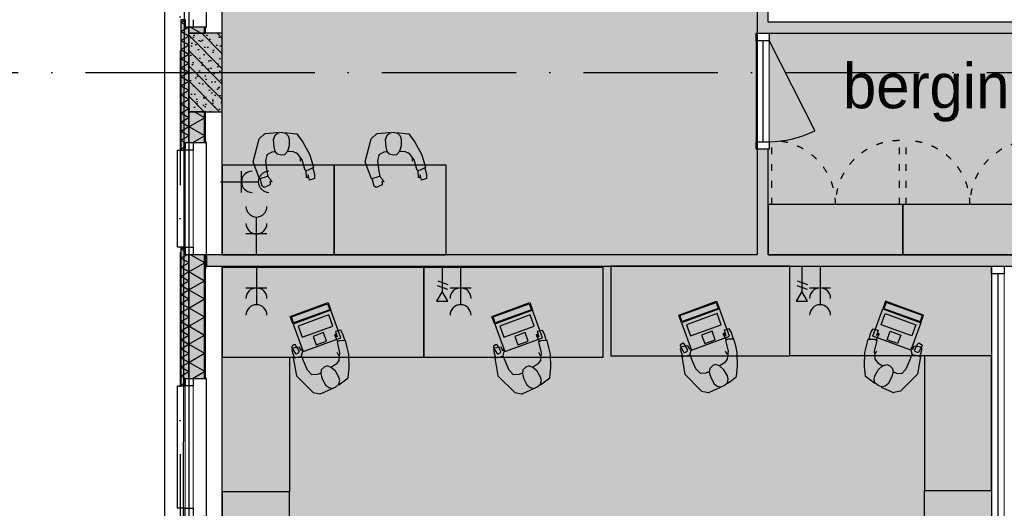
# Model space of a CAD drawing. Header units: millimetres. Extents: x 20872 to 297961, y -293704 to 213007.
# Tile 101 of 256: x 129325 to 138115, y -111286 to -106929. Entities that reach past the tile are written whole.
import ezdxf
from ezdxf.xclip import XClip

# ---------------------------------------------------------------- set-up
doc = ezdxf.new("R2010")
doc.units = ezdxf.units.MM
doc.header["$LTSCALE"] = 100
doc.header["$XCLIPFRAME"] = 2
doc.linetypes.add('ACAD_ISO03W100', pattern=[30, 12, -18])
doc.linetypes.add('ACAD_ISO10W100', pattern=[18, 12, -3, 0, -3])
doc.layers.get('Defpoints').update_dxf_attribs({"color": 181})
for name, color, linetype in [('A--L$7--_stramien', 1, 'Continuous'), ('A--L20--_bovenbouw', 3, 'Continuous'), ('A--L30--_afbouw', 7, 'Continuous'), ('A--L61--_centrale elektrische insta', 7, 'Continuous'), ('A--L82--leerlingensets-02', 9, 'Continuous'), ('A--T$7--_stramien', 7, 'Continuous'), ('plattegrondkleuren', 7, 'Continuous'), ('teksten', 7, 'Continuous'), ('XREFS', 9, 'Continuous')]:
    doc.layers.add(name, color=color, linetype=linetype)
doc.styles.add('MAAR_stempel', font='LTe50146.ttf')

# ---------------------------------------------------------------- blocks, each defined once
blk = doc.blocks.new('stramienlijnen_1')
at = {"layer": 'A--L$7--_stramien', "color": 1, "linetype": 'ACAD_ISO10W100', "lineweight": -3}
for p, q in [((130759.5, 96800), (130759.5, 21000)), ((126313.4, 42600), (130759.5, 42600)), ((130759.5, 42600), (164959.5, 42600))]:
    blk.add_line(p, q, dxfattribs=at)
at = {"layer": 'Defpoints'}
blk.add_lwpolyline([(34736.5, 60859.2), (70727.2, 75), (164884.5, 75), (164884.5, 96950), (130834.5, 96950), (130834.5, 22725), (79641, 22725), (51266.3, 70646.6)], dxfattribs=at)
blk = doc.blocks.new('begane grond bestaand leeg')
at = {"layer": 'A--L20--_bovenbouw', "linetype": 'Continuous', "lineweight": -3}
h = blk.add_hatch(dxfattribs=at)
h.set_pattern_fill('GENERAL_DIAMONDS', color=1, scale=1120, angle=90, style=0, pattern_type=2)
h.set_pattern_definition([(150, (130975.48, 42949.99), (-70, -121.2436), []), (210, (130975.48, 42949.99), (70, -121.2436), [])])
h.paths.add_polyline_path([(130834.5, 42950), (130975.5, 42950), (130975.5, 43004), (130834.5, 43004)], flags=0)
h.paths.add_polyline_path([(130834.5, 44004), (130975.5, 44004), (130975.5, 44354), (130834.5, 44354)], flags=0)
h.paths.add_polyline_path([(130834.5, 45354), (130975.5, 45354), (130975.5, 46600), (130834.5, 46600)], flags=0)
h.paths.add_polyline_path([(130834.5, 47600), (130975.5, 47600), (130975.5, 47950), (130834.5, 47950)], flags=0)
h.paths.add_polyline_path([(130834.5, 49175), (130975.5, 49175), (130975.5, 49450), (130834.5, 49450)], flags=0)
h = blk.add_hatch(dxfattribs=at)
h.set_pattern_fill('_U', color=1, scale=70, angle=180, style=0, pattern_type=0)
h.set_pattern_definition([(180, (130984.484, 42949.99), (-4e-15, -70), [])])
h.paths.add_polyline_path([(130975.5, 42950), (130984.5, 42950), (130984.5, 43004), (130975.5, 43004)], flags=0)
h.paths.add_polyline_path([(130975.5, 44004), (130984.5, 44004), (130984.5, 44354), (130975.5, 44354)], flags=0)
h.paths.add_polyline_path([(130975.5, 45354), (130984.5, 45354), (130984.5, 46600), (130975.5, 46600)], flags=0)
h.paths.add_polyline_path([(130975.5, 47600), (130984.5, 47600), (130984.5, 47950), (130975.5, 47950)], flags=0)
h.paths.add_polyline_path([(130975.5, 49175), (130984.5, 49175), (130984.5, 49450), (130975.5, 49450)], flags=0)
for points in [[(130764.5, 41908), (130805.6, 41908), (130805.6, 41975), (130834.5, 41975), (130834.5, 43004), (130805.6, 43004), (130805.6, 43071), (130764.5, 43071)], [(130984.5, 42950), (130984.5, 43004), (130834.5, 43004), (130834.5, 42950)], [(130834.5, 42950), (130834.5, 42250), (131134.5, 42250), (131134.5, 42950)], [(130984.5, 41975), (130984.5, 42250), (130834.5, 42250), (130834.5, 41975)], [(130805.6, 39805), (130805.6, 39872), (130834.5, 39872), (130834.5, 40975), (130805.6, 40975), (130805.6, 41042), (130764.5, 41042), (130764.5, 39805)], [(130984.5, 39872), (130984.5, 40975), (130834.5, 40975), (130834.5, 39872)]]:
    blk.add_hatch(color=60, dxfattribs=at).paths.add_polyline_path(points, flags=0)
h = blk.add_hatch(dxfattribs=at)
h.set_pattern_fill('GENERAL_DIAMONDS', color=1, scale=560, angle=90, style=0, pattern_type=2)
h.set_pattern_definition([(150, (130834.484, 41975), (-35, -60.622), []), (210, (130834.484, 41975), (35, -60.622), [])])
h.paths.add_polyline_path([(130764.5, 41908), (130805.6, 41908), (130805.6, 41975), (130834.5, 41975), (130834.5, 43004), (130805.6, 43004), (130805.6, 43071), (130764.5, 43071)], flags=0)
h = blk.add_hatch(dxfattribs=at)
h.set_pattern_fill('PREFB', color=1, scale=5, angle=-90, style=0)
h.set_pattern_definition([(315, (130834.48, 42949.99), (67.882, 67.882), []), (287, (130834.484, 42949.99), (79.8276, -25.7875), [0, -81.6, -46.2, 0, -67.2]), (318, (130834.484, 42949.99), (81.172, 18.4156), [0, -80.8, 0, -82.4, 0, -66.4]), (341, (130834.484, 42949.99), (67.263, 47.9116), [0, -80, 0, -480, -65.8])])
h.paths.add_polyline_path([(130834.5, 42950), (130834.5, 42250), (131134.5, 42250), (131134.5, 42950)], flags=0)
h = blk.add_hatch(dxfattribs=at)
h.set_pattern_fill('GENERAL_DIAMONDS', color=1, scale=1120, angle=90, style=0, pattern_type=2)
h.set_pattern_definition([(150, (130975.48, 35749.99), (-70, -121.2436), []), (210, (130975.48, 35749.99), (70, -121.2436), [])])
h.paths.add_polyline_path([(130834.5, 35750), (130975.5, 35750), (130975.5, 36025), (130834.5, 36025)], flags=0)
h.paths.add_polyline_path([(130834.5, 37250), (130975.5, 37250), (130975.5, 37336), (130834.5, 37336)], flags=0)
h.paths.add_polyline_path([(130834.5, 38561), (130975.5, 38561), (130975.5, 38647), (130834.5, 38647)], flags=0)
h.paths.add_polyline_path([(130834.5, 39872), (130975.5, 39872), (130975.5, 40975), (130834.5, 40975)], flags=0)
h.paths.add_polyline_path([(130834.5, 41975), (130975.5, 41975), (130975.5, 42250), (130834.5, 42250)], flags=0)
h = blk.add_hatch(dxfattribs=at)
h.set_pattern_fill('_U', color=1, scale=70, angle=180, style=0, pattern_type=0)
h.set_pattern_definition([(180, (130984.484, 35749.99), (-4e-15, -70), [])])
h.paths.add_polyline_path([(130975.5, 35750), (130984.5, 35750), (130984.5, 36025), (130975.5, 36025)], flags=0)
h.paths.add_polyline_path([(130975.5, 37250), (130984.5, 37250), (130984.5, 37336), (130975.5, 37336)], flags=0)
h.paths.add_polyline_path([(130975.5, 38561), (130984.5, 38561), (130984.5, 38647), (130975.5, 38647)], flags=0)
h.paths.add_polyline_path([(130975.5, 39872), (130984.5, 39872), (130984.5, 40975), (130975.5, 40975)], flags=0)
h.paths.add_polyline_path([(130975.5, 41975), (130984.5, 41975), (130984.5, 42250), (130975.5, 42250)], flags=0)
h = blk.add_hatch(dxfattribs=at)
h.set_pattern_fill('GENERAL_DIAMONDS', color=1, scale=560, angle=90, style=0, pattern_type=2)
h.set_pattern_definition([(150, (130834.484, 39872), (-35, -60.6218), []), (210, (130834.484, 39872), (35, -60.6218), [])])
h.paths.add_polyline_path([(130805.6, 39805), (130805.6, 39872), (130834.5, 39872), (130834.5, 40975), (130805.6, 40975), (130805.6, 41042), (130764.5, 41042), (130764.5, 39805)], flags=0)
at = {"color": 8}
blk.add_lwpolyline([(130619.4, 97110), (130619.4, 22940), (79787, 22940), (51443.8, 70808.3), (34518.3, 60786.6), (70611.1, -170), (165129.4, -170), (165129.4, 97110)], close=True, dxfattribs=at)
at = {"layer": 'A--L20--_bovenbouw', "color": 1, "linetype": 'Continuous', "lineweight": -3}
for p, q in [((130805.6, 43071), (130764.5, 43071)), ((130764.5, 43071), (130764.5, 41908)), ((130805.6, 43004), (130805.6, 43071)), ((130834.5, 43004), (130805.6, 43004)), ((130975.5, 43004), (130834.5, 43004)), ((130834.5, 43004), (130834.5, 42950)), ((130834.5, 41975), (130834.5, 43004)), ((130975.5, 42950), (130975.5, 43004)), ((130834.5, 42950), (130975.5, 42950)), ((130975.5, 42250), (130834.5, 42250)), ((130834.5, 42250), (130834.5, 41975)), ((130975.5, 41975), (130975.5, 42250)), ((130805.6, 41908), (130805.6, 41975)), ((130805.6, 41975), (130834.5, 41975)), ((130834.5, 41975), (130975.5, 41975)), ((130764.5, 41908), (130805.6, 41908)), ((130805.6, 41042), (130764.5, 41042)), ((130764.5, 41042), (130764.5, 39805)), ((130805.6, 40975), (130805.6, 41042)), ((130834.5, 40975), (130805.6, 40975)), ((130975.5, 40975), (130834.5, 40975)), ((130834.5, 40975), (130834.5, 39872)), ((130834.5, 39872), (130834.5, 40975)), ((130975.5, 39872), (130975.5, 40975)), ((130805.6, 39805), (130805.6, 39872)), ((130805.6, 39872), (130834.5, 39872)), ((130834.5, 39872), (130975.5, 39872)), ((130764.5, 39805), (130805.6, 39805))]:
    blk.add_line(p, q, dxfattribs=at)
at = {"layer": 'A--L20--_bovenbouw', "color": 2, "linetype": 'Continuous', "lineweight": -3}
for p, q in [((130984.5, 43004), (130975.5, 43004)), ((130975.5, 43004), (130975.5, 42950)), ((130984.5, 42950), (130984.5, 43004)), ((130975.5, 42950), (130984.5, 42950)), ((130984.5, 42250), (130975.5, 42250)), ((130975.5, 42250), (130975.5, 41975)), ((130984.5, 41975), (130984.5, 42250)), ((130975.5, 41975), (130984.5, 41975)), ((130984.5, 40975), (130975.5, 40975)), ((130975.5, 40975), (130975.5, 39872)), ((130984.5, 39872), (130984.5, 40975)), ((130984.5, 40972.5), (130984.5, 40847.5)), ((130975.5, 39872), (130984.5, 39872))]:
    blk.add_line(p, q, dxfattribs=at)
at = {"layer": 'A--L20--_bovenbouw', "color": 3, "linetype": 'Continuous', "lineweight": -3}
for p, q in [((130834.5, 42950), (130834.5, 42250)), ((131134.5, 42950), (130834.5, 42950)), ((131134.5, 42250), (131134.5, 42950)), ((130834.5, 42250), (131134.5, 42250))]:
    blk.add_line(p, q, dxfattribs=at)
at = {"layer": 'A--L30--_afbouw', "color": 1, "linetype": 'Continuous', "lineweight": -3}
for p, q in [((130994.5, 43004), (130994.5, 44004)), ((130804.5, 43004), (130804.5, 43071)), ((130984.5, 43004), (130994.5, 43004)), ((130804.5, 41908), (130804.5, 41975)), ((130994.5, 41975), (130984.5, 41975)), ((130994.5, 40975), (130994.5, 41975)), ((130734.5, 41042), (130734.5, 41908)), ((130734.5, 41908), (130804.5, 41908)), ((130839.5, 41042), (130839.5, 41908)), ((130804.5, 41042), (130734.5, 41042)), ((130804.5, 40975), (130804.5, 41042)), ((130984.5, 40975), (130994.5, 40975)), ((130804.5, 39805), (130804.5, 39872)), ((130994.5, 39872), (130984.5, 39872)), ((130994.5, 38647), (130994.5, 39872)), ((130734.5, 38714), (130734.5, 39805)), ((130734.5, 39805), (130804.5, 39805)), ((130839.5, 38714), (130839.5, 39805)), ((130804.5, 38714), (130734.5, 38714)), ((130804.5, 38647), (130804.5, 38714))]:
    blk.add_line(p, q, dxfattribs=at)
at = {"layer": 'A--L30--_afbouw', "color": 2, "linetype": 'Continuous', "lineweight": -3}
for p, q in [((130804.5, 43004), (130804.5, 43071)), ((130874.5, 43004), (130804.5, 43004)), ((130874.5, 43071), (130874.5, 43004)), ((130804.5, 41908), (130804.5, 41975)), ((130804.5, 41975), (130874.5, 41975)), ((130874.5, 41975), (130874.5, 41908)), ((130874.5, 41908), (130804.5, 41908)), ((130804.5, 40975), (130804.5, 41042)), ((130804.5, 41042), (130874.5, 41042)), ((130874.5, 40975), (130804.5, 40975)), ((130874.5, 41042), (130874.5, 40975)), ((130804.5, 39805), (130804.5, 39872)), ((130804.5, 39872), (130874.5, 39872)), ((130874.5, 39872), (130874.5, 39805)), ((130874.5, 39805), (130804.5, 39805)), ((130804.5, 38647), (130804.5, 38714)), ((130804.5, 38714), (130874.5, 38714)), ((130874.5, 38714), (130874.5, 38647))]:
    blk.add_line(p, q, dxfattribs=at)
at = {"layer": 'A--L30--_afbouw', "color": 1, "linetype": 'Continuous', "lineweight": 18}
for p, q in [((130804.5, 41042), (130804.5, 41908)), ((130874.5, 41042), (130874.5, 41908)), ((130804.5, 38714), (130804.5, 39805)), ((130874.5, 38714), (130874.5, 39805))]:
    blk.add_line(p, q, dxfattribs=at)
at = {"layer": 'A--T$7--_stramien'}
blk.add_blockref('stramienlijnen_1', (0, 0), dxfattribs=at)
blk = doc.blocks.new('2016-02-04 100 begane grond bestaand')
at = {"color": 8}
blk.add_lwpolyline([(130619.4, 97110), (130619.4, 22940), (79787, 22940), (51443.8, 70808.3), (34518.3, 60786.6), (70611.1, -170), (165129.4, -170), (165129.4, 97110)], close=True, dxfattribs=at)
at = {"layer": 'A--L$7--_stramien'}
blk.add_blockref('stramienlijnen_1', (0, 0), dxfattribs=at)
blk = doc.blocks.new('MBpro')
at = {"layer": 'plattegrondkleuren', "true_color": 0xb8b8b8}
h = blk.add_hatch(color=9, dxfattribs=at)
h.dxf.hatch_style = 1
h.paths.add_polyline_path([(172.2, 289), (161.8, 345.1), (-176.6, 282.8), (-166.3, 226.7)], flags=16)
h.paths.add_polyline_path([(152.1, 244.7), (171.2, 141), (-114.6, 88.4), (-133.7, 192.1)], flags=16)
h.paths.add_polyline_path([(181.4, 282.7), (228.5, 27), (-125.6, -38.2), (-172.7, 217.5)])
h.paths.add_polyline_path([(181.4, 282.7), (168.2, 354.3), (-185.9, 289.1), (-172.7, 217.5)])
edge = h.paths.add_edge_path()
edge.add_line((269, 119.5), (284.2, 119.5))
edge.add_arc((284.2, 106.7), 12.8, 0, 90, ccw=False)
edge.add_line((297.1, 106.7), (297.1, 51))
edge.add_arc((284.2, 51), 12.8, -90, 0, ccw=False)
edge.add_line((284.2, 38.2), (269, 38.2))
edge.add_arc((269, 51), 12.8, 180, 270, ccw=False)
edge.add_line((256.2, 51), (256.2, 106.7))
edge.add_arc((269, 106.7), 12.8, 90, 180, ccw=False)
at = {"layer": 'plattegrondkleuren', "true_color": 0x8f8f8f}
h = blk.add_hatch(color=252, dxfattribs=at)
h.dxf.hatch_style = 1
h.paths.add_polyline_path([(152.1, 244.7), (171.2, 141), (-114.6, 88.4), (-133.7, 192.1)])
h.paths.add_polyline_path([(172.2, 289), (161.8, 345.1), (-176.6, 282.8), (-166.3, 226.7)])
at = {"layer": 'A--L82--leerlingensets-02'}
for points in [[(181.4, 282.7), (168.2, 354.3), (-185.9, 289.1), (-172.7, 217.5)], [(172.2, 289), (161.8, 345.1), (-176.6, 282.8), (-166.3, 226.7)], [(181.4, 282.7), (228.5, 27), (-125.6, -38.2), (-172.7, 217.5)], [(152.1, 244.7), (171.2, 141), (-114.6, 88.4), (-133.7, 192.1)], [(82.9, 97.3), (97.5, 18), (0, 0), (-14.6, 79.3)]]:
    blk.add_lwpolyline(points, close=True, dxfattribs=at)
blk.add_lwpolyline([(269, 119.5), (284.2, 119.5, -0.414214), (297.1, 106.7), (297.1, 51, -0.414214), (284.2, 38.2), (269, 38.2, -0.414214), (256.2, 51), (256.2, 106.7, -0.414214)], format="xyb", close=True, dxfattribs=at)
blk = doc.blocks.new('bureau')
at = {"layer": 'plattegrondkleuren', "true_color": 0xf5f5f5}
h = blk.add_hatch(color=7, dxfattribs=at)
h.dxf.hatch_style = 1
h.paths.add_polyline_path([(2429.8, 800), (2429.8, 0), (629.8, 0), (629.8, 800)])
h.paths.add_polyline_path([(2429.8, 0), (1829.8, 0), (1829.8, -1200), (2429.8, -1200)])
at = {"layer": 'A--L82--leerlingensets-02', "linetype": 'Continuous'}
for p, q in [((1336.7, 154), (1352.4, 207.5)), ((1352.4, 207.5), (1371.9, 240.6)), ((1371.9, 240.6), (1417.6, 229.4)), ((1427.5, 197.4), (1397.5, 141.8)), ((1417.6, 229.4), (1403.3, 182.9)), ((1403.3, 182.9), (1417.8, 203.1)), ((1417.8, 203.1), (1427.5, 197.4)), ((1299.9, 29.2), (1314.1, 88.9)), ((1314.1, 88.9), (1329.4, 150.5)), ((1329.4, 150.5), (1382.7, 147.9)), ((1405.2, 137.3), (1382.5, 40.8)), ((1382.7, 147.9), (1405.2, 137.3)), ((1724.2, 57.9), (1740.2, 89)), ((1740.2, 89), (1798.4, 81)), ((1296.7, -91.8), (1299.9, 29.2)), ((1382.5, 40.8), (1388.9, -28.3)), ((1387.8, 14.2), (1404.7, 43)), ((1704.6, -32.5), (1721.7, 14.6)), ((1711.8, 53.6), (1713.8, 73.9)), ((1721.7, 14.6), (1711.8, 53.6)), ((1713.8, 73.9), (1720.5, 72.5)), ((1720.5, 72.5), (1724.2, 57.9)), ((1789.1, -4.6), (1720.8, 10.2)), ((1808.3, 62.7), (1789.1, -4.6)), ((1798.4, 81), (1808.3, 62.7)), ((1388.9, -28.3), (1414, -61.4)), ((1414, -61.4), (1461.4, -91.9)), ((1457.5, -89.6), (1493.7, -76.9)), ((1493.7, -76.9), (1519.4, -86.7)), ((1519.4, -86.7), (1545.9, -112.8)), ((1668.4, -114.6), (1704.6, -32.5)), ((1795.7, -6.1), (1768.4, -163.9)), ((1791.3, -5.1), (1795.7, -6.1)), ((1305.7, -183.3), (1296.7, -91.8)), ((1387.9, -176.8), (1418.8, -124.3)), ((1418.8, -124.3), (1457.5, -89.6)), ((1550.8, -144.4), (1539.9, -185.1)), ((1545.9, -112.8), (1550.8, -144.4)), ((1548.2, -140.5), (1581.6, -154.2)), ((1581.6, -154.2), (1629.3, -156.8)), ((1768.4, -163.9), (1618.4, -313.6)), ((1629.3, -156.8), (1668.4, -114.6)), ((1352.7, -218.9), (1305.7, -183.3)), ((1389.3, -245.6), (1352.7, -218.9)), ((1380.9, -206.6), (1387.9, -176.8)), ((1387.7, -239.4), (1380.9, -206.6)), ((1417.3, -264.7), (1387.7, -239.4)), ((1509.6, -245.7), (1479.6, -269.9)), ((1539.9, -185.1), (1509.6, -245.7)), ((1446.8, -276.8), (1417.3, -264.7)), ((1443.7, -277.6), (1484.9, -296.6)), ((1479.6, -269.9), (1446.8, -276.8)), ((1484.9, -296.6), (1550.1, -325.4)), ((1618.4, -313.6), (1558, -326.3))]:
    blk.add_line(p, q, dxfattribs=at)
at = {"layer": 'A--L82--leerlingensets-02'}
for points in [[(2429.8, 800), (2429.8, 0), (629.8, 0), (629.8, 800)], [(2429.8, 0), (1829.8, 0), (1829.8, -1200), (2429.8, -1200)]]:
    blk.add_lwpolyline(points, close=True, dxfattribs=at)
at = {"layer": 'A--L82--leerlingensets-02', "linetype": 'Continuous'}
blk.add_arc((1555.3, -313.7), 12.8, 246.12618, 281.83053, dxfattribs=at)
at = {"layer": 'A--L82--leerlingensets-02', "rotation": 329.5455371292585}
blk.add_blockref('MBpro', (1497.8, 144.2), dxfattribs=at)
blk = doc.blocks.new('kast')
at = {"layer": 'plattegrondkleuren', "true_color": 0xf5f5f5}
h = blk.add_hatch(color=7, dxfattribs=at)
h.dxf.hatch_style = 1
h.paths.add_polyline_path([(1200, 0), (1200, 450), (0, 450), (0, 0)])
at = {"layer": 'A--L82--leerlingensets-02', "linetype": 'ACAD_ISO03W100', "ltscale": 0.05}
for p, q in [((30, 0), (30, -570)), ((1170, 0), (1170, -570))]:
    blk.add_line(p, q, dxfattribs=at)
at = {"layer": 'A--L82--leerlingensets-02'}
blk.add_lwpolyline([(1200, 0), (1200, 450), (0, 450), (0, 0)], close=True, dxfattribs=at)
at = {"layer": 'A--L82--leerlingensets-02', "linetype": 'ACAD_ISO03W100', "ltscale": 0.05}
for centre, start, end in [((30, 0), 270, 0), ((1170, 0), 180, 270)]:
    blk.add_arc(centre, 570, start, end, dxfattribs=at)
blk = doc.blocks.new('dubbeldata')
at = {"layer": 'A--L61--_centrale elektrische insta', "color": 1}
for p, q in [((-168.2, 43.5), (-200.3, -47.2)), ((-126.3, 40.1), (-158.4, -50.7))]:
    blk.add_line(p, q, dxfattribs=at)
blk.add_lwpolyline([(-219.8, 0), (-306.4, 50), (-306.4, -50)], close=True, dxfattribs=at)
blk.add_lwpolyline([(0, 0), (-219.8, 0)], dxfattribs=at)
blk = doc.blocks.new('BURO_onderaanzicht')
at = {"color": 7}
blk.add_line((-432, 0), (432, 0), dxfattribs=at)
blk = doc.blocks.new('61_dubbelcontd_01_P02_DO')
at = {"color": 1}
for p, q in [((188, -94), (188, 94)), ((0, 0), (188, 0)), ((150.4, 0), (338.4, 0))]:
    blk.add_line(p, q, dxfattribs=at)
for centre in [(282, 0), (432.4, 0)]:
    blk.add_arc(centre, 94, 90, 270, dxfattribs=at)

msp = doc.modelspace()

# ---------------------------------------------------------------- hatches: boundary and pattern name
at = {"layer": 'A--L20--_bovenbouw', "linetype": 'Continuous', "lineweight": -3}
for points in [[(136008.5, -106950), (136008.5, -100849.9), (135958.5, -100824.9), (135908.5, -100849.9), (135908.5, -107050)], [(144133.5, -107000), (144108.5, -106950), (136008.5, -106950), (135908.5, -107050), (144108.5, -107050)], [(135908.5, -109027.5), (135958.5, -109052.5), (136008.5, -109027.5), (136008.5, -108084), (135908.5, -108084)], [(142008.5, -109027.5), (136008.5, -109027.5), (135958.5, -109052.5), (135908.5, -109027.5), (130993.5, -109027.5), (130993.5, -109127.5), (144108.5, -109127.5), (144133.5, -109077.5), (144108.5, -109027.5), (142108.5, -109027.5), (142058.5, -109052.5)]]:
    msp.add_hatch(color=2, dxfattribs=at).paths.add_polyline_path(points, flags=0)
at = {"layer": 'plattegrondkleuren', "true_color": 0xd28751}
h = msp.add_hatch(color=23, dxfattribs=at)
h.dxf.hatch_style = 1
h.paths.add_polyline_path([(131133.5, -109027.5), (131133.8, -93050), (142158.5, -93050), (144108.5, -93050), (144108.5, -100749.9), (135908.5, -100749.9), (135908.5, -109027.5)])
h = msp.add_hatch(color=23, dxfattribs=at)
h.dxf.hatch_style = 1
h.paths.add_polyline_path([(136008.5, -109027.5), (142008.5, -109027.5), (142008.5, -107050), (136008.5, -107050)])
at = {"layer": 'plattegrondkleuren', "true_color": 0xf5f5f5}
h = msp.add_hatch(color=7, dxfattribs=at)
h.dxf.hatch_style = 1
h.paths.add_polyline_path([(132133.5, -109027.5), (132133.5, -108227.5), (131133.5, -108227.5), (131133.5, -109027.5)])
h = msp.add_hatch(color=7, dxfattribs=at)
h.dxf.hatch_style = 1
h.paths.add_polyline_path([(133133.5, -109027.5), (133133.5, -108227.5), (132133.5, -108227.5), (132133.5, -109027.5)])
at = {"layer": 'plattegrondkleuren', "true_color": 0xb3ffd9}
h = msp.add_hatch(color=121, dxfattribs=at)
h.dxf.hatch_style = 1
h.paths.add_polyline_path([(131133.5, -109127.5), (138001.5, -109127.5), (138001.5, -112671.9), (144108.5, -112672.2), (144108.5, -120162.5), (131133.5, -120162.5)])
at = {"layer": 'plattegrondkleuren', "true_color": 0xf5f5f5}
h = msp.add_hatch(color=7, dxfattribs=at)
h.dxf.hatch_style = 1
h.paths.add_polyline_path([(132933.5, -109140), (132933.5, -109940), (134533.5, -109940), (134533.5, -109140)])
h = msp.add_hatch(color=7, dxfattribs=at)
h.dxf.hatch_style = 1
h.paths.add_polyline_path([(134601.5, -109127.5), (134601.5, -109927.5), (136201.5, -109927.5), (136201.5, -109127.5)])

# ---------------------------------------------------------------- linework, layer by layer
at = {"layer": 'A--L20--_bovenbouw', "color": 2, "linetype": 'Continuous', "lineweight": -3}
for p, q in [((135908.5, -100849.9), (135908.5, -107050)), ((136008.5, -106950), (136008.5, -100849.9)), ((144108.5, -106950), (136008.5, -106950)), ((135908.5, -107050), (144108.5, -107050)), ((136008.5, -108084), (135908.5, -108084)), ((135908.5, -108084), (135908.5, -109027.5)), ((136008.5, -109027.5), (136008.5, -108084)), ((135908.5, -109027.5), (130993.5, -109027.5)), ((130993.5, -109027.5), (130993.5, -109127.5)), ((142008.5, -109027.5), (136008.5, -109027.5)), ((130993.5, -109127.5), (144108.5, -109127.5))]:
    msp.add_line(p, q, dxfattribs=at)
at = {"layer": 'A--L30--_afbouw', "color": 2, "linetype": 'Continuous', "lineweight": -3}
for p, q in [((135901.5, -107117), (135901.5, -107050)), ((135901.5, -107050), (136015.5, -107050)), ((136015.5, -107050), (136015.5, -107117)), ((136015.5, -107117), (135901.5, -107117)), ((135901.5, -108084), (135901.5, -108017)), ((135901.5, -108017), (136015.5, -108017)), ((136015.5, -108017), (136015.5, -108084)), ((136015.5, -108084), (135901.5, -108084)), ((138001.5, -109194.5), (138001.5, -109127.5)), ((138001.5, -109127.5), (138115.5, -109127.5)), ((138115.5, -109127.5), (138115.5, -109194.5)), ((138115.5, -109194.5), (138001.5, -109194.5))]:
    msp.add_line(p, q, dxfattribs=at)
at = {"layer": 'A--L30--_afbouw', "color": 1, "linetype": 'Continuous', "lineweight": 18}
for p, q in [((135901.5, -107117), (135901.5, -108017)), ((136015.5, -107117), (136015.5, -108017)), ((138001.5, -109194.5), (138001.5, -112497.9)), ((138115.5, -109194.5), (138115.5, -112497.9))]:
    msp.add_line(p, q, dxfattribs=at)
at = {"layer": 'A--L30--_afbouw', "color": 1, "linetype": 'Continuous', "lineweight": -3}
for p, q in [((136015.5, -107117), (136424.1, -107918.9)), ((138058.5, -109194.5), (138058.5, -112497.9))]:
    msp.add_line(p, q, dxfattribs=at)
msp.add_arc((136015.5, -107117), 900, 270, 297, dxfattribs=at)
at = {"layer": 'A--L82--leerlingensets-02'}
for p, q in [((131586.4, -107940), (131515.5, -107948.1)), ((131631.5, -107935.5), (131586.4, -107940)), ((131604.4, -107960.3), (131629.2, -107937.7)), ((131629.2, -107937.7), (131660.8, -107933.2)), ((131660.8, -107933.2), (131699.1, -107940)), ((131694.6, -107935.5), (131739.7, -107940)), ((131699.1, -107940), (131721.6, -107964.8)), ((131739.7, -107940), (131798.3, -107946.7)), ((131798.3, -107946.7), (131852.4, -108021.1)), ((132586.4, -107940), (132515.5, -107948.1)), ((132631.5, -107935.5), (132586.4, -107940)), ((132604.4, -107960.3), (132629.2, -107937.7)), ((132629.2, -107937.7), (132660.8, -107933.2)), ((132660.8, -107933.2), (132699.1, -107940)), ((132694.6, -107935.5), (132739.7, -107940)), ((132699.1, -107940), (132721.6, -107964.8)), ((132739.7, -107940), (132798.3, -107946.7)), ((132798.3, -107946.7), (132852.4, -108021.1)), ((131409.2, -108198), (131462.6, -107992.9)), ((131462.6, -107992.9), (131508.3, -107951.4)), ((131590.9, -107996.3), (131604.4, -107960.3)), ((131595.4, -108063.9), (131590.9, -107996.3)), ((131721.6, -107964.8), (131730.6, -107994.1)), ((131730.6, -107994.1), (131730.6, -108054.9)), ((131852.4, -108021.1), (131911, -108127.1)), ((132409.2, -108198), (132462.6, -107992.9)), ((132462.6, -107992.9), (132508.3, -107951.4)), ((132590.9, -107996.3), (132604.4, -107960.3)), ((132595.4, -108063.9), (132590.9, -107996.3)), ((132721.6, -107964.8), (132730.6, -107994.1)), ((132730.6, -107994.1), (132730.6, -108054.9)), ((132852.4, -108021.1), (132911, -108127.1)), ((131575.1, -108111.7), (131532.7, -108133.6)), ((131610.9, -108106.6), (131575.1, -108111.7)), ((131606.7, -108104.5), (131595.4, -108063.9)), ((131626.9, -108129.3), (131606.7, -108104.5)), ((131714.9, -108104.5), (131690.1, -108133.8)), ((131766.7, -108106.8), (131710.3, -108104.5)), ((131730.6, -108054.9), (131714.9, -108104.5)), ((131805, -108122.6), (131766.7, -108106.8)), ((131845.6, -108178.9), (131805, -108122.6)), ((132575.1, -108111.7), (132532.7, -108133.6)), ((132610.9, -108106.6), (132575.1, -108111.7)), ((132606.7, -108104.5), (132595.4, -108063.9)), ((132626.9, -108129.3), (132606.7, -108104.5)), ((132714.9, -108104.5), (132690.1, -108133.8)), ((132766.7, -108106.8), (132710.3, -108104.5)), ((132730.6, -108054.9), (132714.9, -108104.5)), ((132805, -108122.6), (132766.7, -108106.8)), ((132845.6, -108178.9), (132805, -108122.6)), ((131465.7, -108347.9), (131409.2, -108198)), ((131532.7, -108133.6), (131520.4, -108189.9)), ((131520.4, -108189.9), (131530.8, -108279)), ((131663, -108138.3), (131626.9, -108129.3)), ((131690.1, -108133.8), (131663, -108138.3)), ((131827.6, -108158.6), (131827.6, -108192.1)), ((131874.9, -108273.6), (131845.6, -108178.9)), ((131911, -108127.1), (131929, -108185.7)), ((131929, -108185.7), (131947, -108246.5)), ((132465.7, -108347.9), (132409.2, -108198)), ((132532.7, -108133.6), (132520.4, -108189.9)), ((132520.4, -108189.9), (132530.8, -108279)), ((132663, -108138.3), (132626.9, -108129.3)), ((132690.1, -108133.8), (132663, -108138.3)), ((132827.6, -108158.6), (132827.6, -108192.1)), ((132874.9, -108273.6), (132845.6, -108178.9)), ((132911, -108127.1), (132929, -108185.7)), ((132929, -108185.7), (132947, -108246.5)), ((131530.8, -108279), (131539.9, -108328.2)), ((131899.7, -108271.3), (131874.9, -108273.6)), ((131886.2, -108336.7), (131883.9, -108273.6)), ((131947, -108246.5), (131899.7, -108271.3)), ((131942.5, -108253.3), (131956, -108307.4)), ((132530.8, -108279), (132539.9, -108328.2)), ((132899.7, -108271.3), (132874.9, -108273.6)), ((132886.2, -108336.7), (132883.9, -108273.6)), ((132947, -108246.5), (132899.7, -108271.3)), ((132942.5, -108253.3), (132956, -108307.4)), ((131470, -108346.5), (131465.7, -108347.9)), ((131472.1, -108345.8), (131538.5, -108323.9)), ((131489.7, -108413.6), (131472.1, -108345.8)), ((131539.9, -108328.2), (131568.3, -108356.8)), ((131570.4, -108377.5), (131559.7, -108366.8)), ((131559.7, -108366.8), (131561.7, -108401.7)), ((131568.3, -108356.8), (131576.8, -108375.4)), ((131576.8, -108375.4), (131570.4, -108377.5)), ((131897.4, -108336.7), (131886.2, -108336.7)), ((131899.7, -108311.9), (131897.4, -108336.7)), ((131911, -108359.2), (131899.7, -108311.9)), ((131956, -108345.7), (131911, -108359.2)), ((131956, -108307.4), (131956, -108345.7)), ((132470, -108346.5), (132465.7, -108347.9)), ((132472.1, -108345.8), (132538.5, -108323.9)), ((132489.7, -108413.6), (132472.1, -108345.8)), ((132539.9, -108328.2), (132568.3, -108356.8)), ((132570.4, -108377.5), (132559.7, -108366.8)), ((132559.7, -108366.8), (132561.7, -108401.7)), ((132568.3, -108356.8), (132576.8, -108375.4)), ((132576.8, -108375.4), (132570.4, -108377.5)), ((132897.4, -108336.7), (132886.2, -108336.7)), ((132899.7, -108311.9), (132897.4, -108336.7)), ((132911, -108359.2), (132899.7, -108311.9)), ((132956, -108345.7), (132911, -108359.2)), ((132956, -108307.4), (132956, -108345.7)), ((131507.5, -108424.3), (131489.7, -108413.6)), ((131561.7, -108401.7), (131507.5, -108424.3)), ((132507.5, -108424.3), (132489.7, -108413.6)), ((132561.7, -108401.7), (132507.5, -108424.3)), ((133991.4, -109699.5), (133945.7, -109710.7)), ((134010.8, -109732.5), (133991.4, -109699.5)), ((135659.4, -109686.9), (135613.7, -109698.1)), ((135613.7, -109698.1), (135628, -109744.7)), ((135678.8, -109720), (135659.4, -109686.9)), ((133945.5, -109736.9), (133935.8, -109742.6)), ((133935.8, -109742.6), (133965.8, -109798.2)), ((133960, -109757.2), (133945.5, -109736.9)), ((133945.7, -109710.7), (133960, -109757.2)), ((133980.5, -109792.1), (133958, -109802.8)), ((134033.9, -109789.5), (133980.5, -109792.1)), ((134026.6, -109786), (134010.8, -109732.5)), ((134049.2, -109851.1), (134033.9, -109789.5)), ((135613.5, -109724.4), (135603.8, -109730.1)), ((135603.8, -109730.1), (135633.8, -109785.7)), ((135628, -109744.7), (135613.5, -109724.4)), ((135648.5, -109779.6), (135626, -109790.3)), ((135626, -109790.3), (135648.7, -109886.7)), ((135701.9, -109777), (135648.5, -109779.6)), ((135694.6, -109773.5), (135678.8, -109720)), ((135717.2, -109838.6), (135701.9, -109777)), ((133564.9, -109859), (133555, -109877.3)), ((133555, -109877.3), (133574.2, -109944.7)), ((133623.1, -109851), (133564.9, -109859)), ((133639.1, -109882.2), (133623.1, -109851)), ((133642.8, -109867.5), (133639.1, -109882.2)), ((133649.4, -109866.1), (133642.8, -109867.5)), ((133651.5, -109886.4), (133649.4, -109866.1)), ((133958, -109802.8), (133980.7, -109899.2)), ((134063.4, -109910.8), (134049.2, -109851.1)), ((135232.9, -109846.5), (135223, -109864.8)), ((135223, -109864.8), (135242.2, -109932.1)), ((135291.1, -109838.5), (135232.9, -109846.5)), ((135307.1, -109869.7), (135291.1, -109838.5)), ((135310.8, -109855), (135307.1, -109869.7)), ((135309.5, -109912.9), (135319.5, -109873.9)), ((135317.4, -109853.6), (135310.8, -109855)), ((135319.5, -109873.9), (135317.4, -109853.6)), ((135731.4, -109898.3), (135717.2, -109838.6)), ((133572, -109945.1), (133567.6, -109946.1)), ((133567.6, -109946.1), (133594.8, -110103.9)), ((133574.2, -109944.7), (133642.5, -109929.9)), ((133641.5, -109925.5), (133651.5, -109886.4)), ((133658.6, -109972.5), (133641.5, -109925.5)), ((133974.3, -109968.4), (133949.3, -110001.4)), ((133975.5, -109925.9), (133958.5, -109897)), ((133980.7, -109899.2), (133974.3, -109968.4)), ((134066.6, -110031.8), (134063.4, -109910.8)), ((135240, -109932.6), (135235.6, -109933.6)), ((135235.6, -109933.6), (135262.8, -110091.4)), ((135242.2, -109932.1), (135310.5, -109917.4)), ((135326.6, -109960), (135309.5, -109912.9)), ((135362.9, -110042.1), (135326.6, -109960)), ((135642.3, -109955.9), (135617.3, -109988.9)), ((135643.5, -109913.3), (135626.5, -109884.5)), ((135648.7, -109886.7), (135642.3, -109955.9)), ((135734.6, -110019.3), (135731.4, -109898.3)), ((133694.9, -110054.6), (133658.6, -109972.5)), ((133734, -110096.9), (133694.9, -110054.6)), ((133817.4, -110052.8), (133812.5, -110084.5)), ((133843.9, -110026.7), (133817.4, -110052.8)), ((133869.5, -110016.9), (133843.9, -110026.7)), ((133905.8, -110029.6), (133869.5, -110016.9)), ((133949.3, -110001.4), (133901.9, -110031.9)), ((133944.5, -110064.4), (133905.8, -110029.6)), ((134057.6, -110123.4), (134066.6, -110031.8)), ((135402, -110084.3), (135362.9, -110042.1)), ((135485.4, -110040.3), (135480.5, -110071.9)), ((135511.9, -110014.2), (135485.4, -110040.3)), ((135537.5, -110004.4), (135511.9, -110014.2)), ((135573.8, -110017.1), (135537.5, -110004.4)), ((135617.3, -109988.9), (135569.9, -110019.4)), ((135612.5, -110051.9), (135573.8, -110017.1)), ((135643.3, -110104.3), (135612.5, -110051.9)), ((135725.6, -110110.8), (135734.6, -110019.3)), ((133594.8, -110103.9), (133744.9, -110253.6)), ((133781.7, -110094.2), (133734, -110096.9)), ((133815, -110080.5), (133781.7, -110094.2)), ((133812.5, -110084.5), (133823.3, -110125.1)), ((133823.3, -110125.1), (133853.7, -110185.7)), ((133975.3, -110116.8), (133944.5, -110064.4)), ((133982.4, -110146.7), (133975.3, -110116.8)), ((134010.5, -110158.9), (134057.6, -110123.4)), ((135262.8, -110091.4), (135412.9, -110241.1)), ((135449.7, -110081.7), (135402, -110084.3)), ((135483, -110068), (135449.7, -110081.7)), ((135480.5, -110071.9), (135491.3, -110112.6)), ((135491.3, -110112.6), (135521.7, -110173.2)), ((135650.4, -110134.1), (135643.3, -110104.3)), ((135643.6, -110166.9), (135650.4, -110134.1)), ((135678.5, -110146.4), (135725.6, -110110.8)), ((133853.7, -110185.7), (133883.7, -110210)), ((133919.5, -110217.6), (133878.4, -110236.6)), ((133883.7, -110210), (133916.5, -110216.8)), ((133916.5, -110216.8), (133945.9, -110204.7)), ((133945.9, -110204.7), (133975.6, -110179.5)), ((133973.9, -110185.6), (134010.5, -110158.9)), ((133975.6, -110179.5), (133982.4, -110146.7)), ((135546.4, -110224.1), (135481.1, -110253)), ((135521.7, -110173.2), (135551.7, -110197.4)), ((135587.5, -110205.1), (135546.4, -110224.1)), ((135551.7, -110197.4), (135584.5, -110204.3)), ((135584.5, -110204.3), (135613.9, -110192.2)), ((135613.9, -110192.2), (135643.6, -110166.9)), ((135641.9, -110173.1), (135678.5, -110146.4)), ((133744.9, -110253.6), (133805.3, -110266.3)), ((133878.4, -110236.6), (133813.1, -110265.5)), ((135412.9, -110241.1), (135473.3, -110253.8))]:
    msp.add_line(p, q, dxfattribs=at)
for points in [[(132133.5, -109027.5), (132133.5, -108227.5), (131133.5, -108227.5), (131133.5, -109027.5)], [(133133.5, -109027.5), (133133.5, -108227.5), (132133.5, -108227.5), (132133.5, -109027.5)], [(132933.5, -109140), (132933.5, -109940), (134533.5, -109940), (134533.5, -109140)], [(134601.5, -109127.5), (134601.5, -109927.5), (136201.5, -109927.5), (136201.5, -109127.5)]]:
    msp.add_lwpolyline(points, close=True, dxfattribs=at)
for centre, start, end in [((131516.9, -107960.9), 96.58064, 132.285), ((132516.9, -107960.9), 96.58064, 132.285), ((133807.9, -110253.7), 258.16947, 293.87382), ((135475.9, -110241.2), 258.16947, 293.87382)]:
    msp.add_arc(centre, 12.8, start, end, dxfattribs=at)
at = {"layer": 'Defpoints', "color": 181, "linetype": 'Continuous', "lineweight": -3}
msp.add_line((130833.5, -82097.6), (130758.5, -127200), dxfattribs=at)
at = {"layer": 'Defpoints'}
for points in [[(131133.5, -109027.5), (131133.8, -93050), (142158.5, -93050), (144108.5, -93050), (144108.5, -99710.1), (144101.5, -100749.9), (135908.5, -100749.9), (135908.5, -109027.5)], [(131133.5, -109127.5), (138001.5, -109127.5), (138001.5, -112671.9), (144108.5, -112672.2), (144108.5, -120162.5), (131133.5, -120162.5)]]:
    msp.add_lwpolyline(points, close=True, dxfattribs=at)

# ---------------------------------------------------------------- block references
for name, p, rotation in [('kast', (137208.5, -108577.5), 180), ('kast', (138408.5, -108577.5), 180), ('dubbeldata', (133097, -109132.5), 89.99999999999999), ('dubbeldata', (136307, -109132.5), 89.99999999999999), ('bureau', (133563.3, -112340), 180)]:
    msp.add_blockref(name, p, dxfattribs=dict(rotation=rotation))
at = {"xscale": -1}
msp.add_blockref('bureau', (133563.3, -109940), dxfattribs=at)
msp.add_blockref('bureau', (135571.7, -109927.5))
for name, p, rotation in [('MBpro', (133865.5, -109795.8), 30.45446287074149), ('MBpro', (135533.5, -109783.3), 30.45446287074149), ('bureau', (135571.7, -112327.5), 180)]:
    msp.add_blockref(name, p, dxfattribs=dict(at, rotation=rotation))
at = {"layer": 'A--L30--_afbouw', "color": 1, "linetype": 'Continuous', "lineweight": -3, "xscale": 1.041666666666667, "rotation": 270}
msp.add_blockref('BURO_onderaanzicht', (135958.5, -107567), dxfattribs=at)
at = {"layer": 'A--L61--_centrale elektrische insta', "color": 7, "linetype": 'Continuous', "lineweight": -3}
msp.add_blockref('61_dubbelcontd_01_P02_DO', (131117, -108375), dxfattribs=at)
for p, rotation in [((131438.7, -109027.5), 89.99999999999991), ((131438.7, -109132.5), 269.9999999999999), ((133261, -109132.5), 269.9999999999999), ((136471, -109132.5), 269.9999999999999)]:
    msp.add_blockref('61_dubbelcontd_01_P02_DO', p, dxfattribs=dict(at, rotation=rotation))
at = {"layer": 'XREFS', "color": 71, "true_color": 0xc9f18e}
ref = msp.add_blockref('begane grond bestaand leeg', (-1, -150000.4), dxfattribs=at)
XClip(ref).set_block_clipping_path([(116767.076214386, 82263.1420219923), (116767.076214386, 115683.1420219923), (179861.076214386, 115683.1420219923), (179861.076214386, 13442.9004429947), (164491.5066313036, 13442.9004429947), (116767.076214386, 29769.3836009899)])
at = {"layer": 'XREFS'}
ref = msp.add_blockref('2016-02-04 100 begane grond bestaand', (-1, -150000.4), dxfattribs=at)
XClip(ref).set_block_clipping_path([(116767.0762143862, 29769.3836009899), (164491.5066313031, 13442.9004429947), (179861.076214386, 13442.9004429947), (179861.076214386, -11696.8579780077), (20873.0762143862, -11696.8579780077), (20873.0762143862, 82263.1420219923), (116767.0762143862, 82263.1420219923)])

# ---------------------------------------------------------------- texts
at = {"layer": 'teksten', "color": 251, "true_color": 0x4d4d4d, "style": 'MAAR_stempel'}
msp.add_text('berging animatie', height=400, dxfattribs=at).set_placement((136674.5, -107718.9))

doc.saveas('drawing.dxf')
